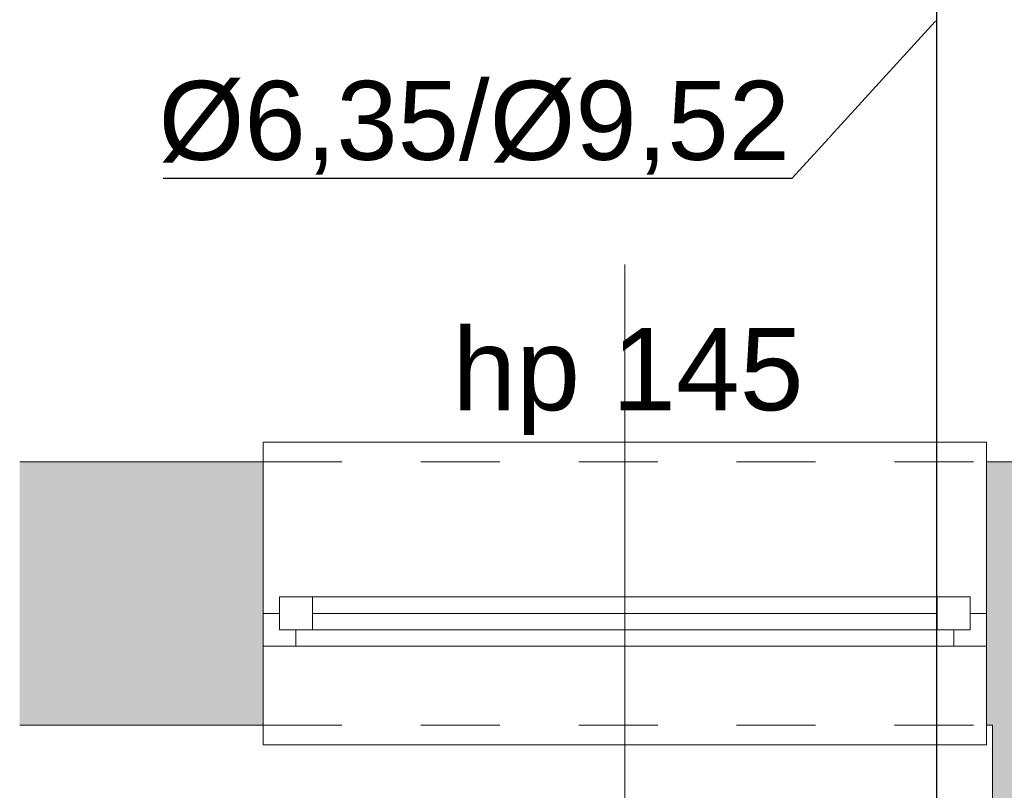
# Model space of a CAD drawing. Header units: millimetres. Extents: x 922208 to 1069538, y -182208 to -99877.
# Tile 30 of 256: x 969257 to 970754, y -173034 to -171863. Entities that reach past the tile are written whole.
import ezdxf
from ezdxf import colors
from ezdxf.entities.mleader import LeaderData, LeaderLine
from ezdxf.math import Vec2, Vec3

# ---------------------------------------------------------------- set-up
doc = ezdxf.new("R2010")
doc.units = ezdxf.units.MM
doc.header["$MEASUREMENT"] = 0
doc.linetypes.add('HIDDEN', pattern=[20, 10, -10])
doc.linetypes.add('Przerywana', pattern=[240, 120, -120])
for name, color, linetype, lineweight in [('IS_KLIM Opis_Średnice', 7, 'Continuous', 9), ('IS_KLIM_FREON', 6, 'GAS_LINE', 35), ('IS_POWRÓT', 5, 'HIDDEN', 30), ('Nowe_210-A Pomieszczenia_Nr_pióra__41', 7, 'Continuous', 15), ('Nowe_220-A Ściany_Nr_pióra__19', 255, 'Continuous', 0), ('Nowe_220-A Ściany_Nr_pióra__23', 7, 'Continuous', 15), ('Nowe_220-A Ściany_Nr_pióra__27', 7, 'Continuous', 25), ('Nowe_220-A Ściany_Nr_pióra__3', 7, 'Continuous', 13), ('Nowe_220-A Ściany_Nr_pióra__7', 7, 'Continuous', 13)]:
    doc.layers.add(name, color=color, linetype=linetype, lineweight=lineweight)
doc.layers.add('Nowe_220-A Ściany_Nr_pióra__45', color=7, linetype='Continuous', lineweight=15, true_color=0x40a5ff)
doc.styles.add('STYL_AUTOMATYCZNY_1', font='arial.ttf')
doc.linetypes.add('GAS_LINE', pattern='A,12.7,-5.08,["GAS",Standard,S=2.54,R=0,X=-2.54,Y=-1.27],-6.35', length=24.13)

# ---------------------------------------------------------------- blocks, each defined once
blk = doc.blocks.new('parter01')
at = {"layer": 'Nowe_220-A Ściany_Nr_pióra__19', "linetype": 'Continuous', "lineweight": 0}
for points in [[(969257.40112, -113250.02068), (969627.2923, -113250.02068), (969627.2923, -112850.02069), (969257.40112, -112850.02069)], [(970727.29229, -113250.02068), (971206.55079, -113250.02068), (971206.55079, -112850.02069), (970727.29229, -112850.02069)], [(971106.55073, -117780.02068), (971106.55073, -113250.02068), (970736.55073, -113250.02068), (970736.55073, -117780.02068)]]:
    blk.add_hatch(color=255, dxfattribs=at).paths.add_polyline_path(points)
at = {"layer": 'Nowe_220-A Ściany_Nr_pióra__23', "color": 7, "linetype": 'Continuous', "lineweight": 0}
for p, q in [((969652.29229, -113055.02068), (969702.29229, -113055.02068)), ((969652.29229, -113105.02068), (969652.29229, -113055.02068)), ((969702.29229, -113055.02068), (969702.29229, -113105.02068)), ((969702.29229, -113055.02068), (970652.29229, -113055.02068)), ((970652.29229, -113105.02068), (970652.29229, -113055.02068)), ((970652.29229, -113055.02068), (970702.29229, -113055.02068)), ((970702.29229, -113055.02068), (970702.29229, -113105.02068)), ((969627.29229, -113080.02068), (969652.29229, -113080.02068)), ((969652.29229, -113080.02068), (969652.29229, -113105.02068)), ((969702.29229, -113080.02068), (970652.29229, -113080.02068)), ((970702.29229, -113105.02068), (970702.29229, -113080.02068)), ((970702.29229, -113080.02068), (970727.29229, -113080.02068)), ((969652.29229, -113105.02068), (969677.29229, -113105.02068)), ((969702.29229, -113105.02068), (969652.29229, -113105.02068)), ((969677.29229, -113105.02068), (969677.29229, -113130.02068)), ((970652.29229, -113105.02068), (969702.29229, -113105.02068)), ((970702.29229, -113105.02068), (970652.29229, -113105.02068)), ((970677.29229, -113130.02068), (970677.29229, -113105.02068)), ((970677.29229, -113105.02068), (970702.29229, -113105.02068)), ((969677.29229, -113130.02068), (969627.29229, -113130.02068)), ((970727.29229, -113130.02068), (970677.29229, -113130.02068))]:
    blk.add_line(p, q, dxfattribs=at)
at = {"layer": 'Nowe_220-A Ściany_Nr_pióra__27', "color": 7, "linetype": 'Continuous', "lineweight": 0}
for p, q in [((969627.29229, -113080.02068), (969627.29229, -112850.02068)), ((969627.29229, -113080.02068), (969627.29229, -112850.02068)), ((970727.29229, -113080.02068), (970727.29229, -112850.02068)), ((970727.29229, -113080.02068), (970727.29229, -112850.02068)), ((969627.29229, -113130.02068), (969627.29229, -113080.02068)), ((969627.29229, -113130.02068), (969627.29229, -113080.02068)), ((969627.29229, -113130.02068), (969627.29229, -113080.02068)), ((970727.29229, -113130.02068), (970727.29229, -113080.02068)), ((970727.29229, -113130.02068), (970727.29229, -113080.02068)), ((970727.29229, -113130.02068), (970727.29229, -113080.02068)), ((969627.29229, -113250.02068), (969627.29229, -113130.02068)), ((969627.29229, -113250.02068), (969627.29229, -113130.02068)), ((970727.29229, -113250.02068), (970727.29229, -113130.02068)), ((970727.29229, -113250.02068), (970727.29229, -113130.02068))]:
    blk.add_line(p, q, dxfattribs=at)
for points in [[(969627.29229, -112850.02068), (969257.40111, -112850.02068)], [(970866.55073, -112850.02068), (970727.29229, -112850.02068)], [(969257.40111, -113250.02068), (969627.29229, -113250.02068)], [(970727.29229, -113250.02068), (970736.55073, -113250.02068)], [(970736.55073, -113250.02068), (970736.55073, -118030.02068)]]:
    blk.add_lwpolyline(points, dxfattribs=at)
at = {"layer": 'Nowe_220-A Ściany_Nr_pióra__3', "color": 7, "linetype": 'Continuous', "lineweight": 0}
for p, q in [((969627.29229, -112850.02068), (969627.29229, -112820.02068)), ((969627.29229, -112820.02068), (970727.29229, -112820.02068)), ((970727.29229, -112820.02068), (970727.29229, -112850.02068)), ((969702.29229, -113055.02068), (970652.29229, -113055.02068)), ((970677.29229, -113130.02068), (969677.29229, -113130.02068)), ((969627.29229, -113250.02068), (969627.29229, -113280.02068)), ((970727.29229, -113280.02068), (970727.29229, -113250.02068)), ((969627.29229, -113280.02068), (970727.29229, -113280.02068))]:
    blk.add_line(p, q, dxfattribs=at)
at = {"layer": 'Nowe_220-A Ściany_Nr_pióra__3', "color": 7, "linetype": 'Przerywana', "lineweight": 0}
for p, q in [((969627.29229, -112850.02068), (970727.29229, -112850.02068)), ((969627.29229, -113250.02068), (970727.29229, -113250.02068))]:
    blk.add_line(p, q, dxfattribs=at)
at = {"layer": 'Nowe_220-A Ściany_Nr_pióra__45', "color": 161, "linetype": 'Continuous', "lineweight": 0, "true_color": 0x40a5ff}
blk.add_line((970177.29229, -113901.8064), (970177.29229, -112550.02068), dxfattribs=at)
at = {"layer": 'Nowe_210-A Pomieszczenia_Nr_pióra__41', "color": 7, "linetype": 'Continuous', "lineweight": 0, "insert": (969145.85029, -111885.97238), "char_height": 150, "attachment_point": 2, "style": 'STYL_AUTOMATYCZNY_1'}
blk.add_mtext('\\A1;{\\pqc;\\pt0,25;\\fArial|b0|i0|c238|p0;\\W1.000000;0.02\\fArial|b0|i0|c238|p0;\\W1.000000;\\A1{\\H.66x;\\S^  ;}\\fArial|b0|i0|c238|p0;\\W1.000000;\\fArial|b0|i0|c238|p0;\\W1.000000;\\A1{\\H.66x;\\S^  ;}}', dxfattribs=at)
at = {"layer": 'Nowe_220-A Ściany_Nr_pióra__7', "color": 7, "linetype": 'Continuous', "lineweight": 0, "insert": (969915.12479, -112809.08834), "char_height": 125, "attachment_point": 7, "style": 'STYL_AUTOMATYCZNY_1'}
blk.add_mtext('\\A1;{\\pql;\\pt0;\\fArial|b0|i0|c238|p0;\\W1.000000;hp 145\\fArial|b0|i0|c238|p0;\\W1.000000;\\A1{\\H.66x;\\S^  ;}\\fArial|b0|i0|c238|p0;\\W1.000000;\\fArial|b0|i0|c238|p0;\\W1.000000;}', dxfattribs=at)
at = {"layer": 'Nowe_220-A Ściany_Nr_pióra__7', "color": 7, "linetype": 'Continuous', "lineweight": 0, "char_height": 125, "attachment_point": 7, "rotation": 90, "style": 'STYL_AUTOMATYCZNY_1'}
for s, insert in [('\\A1;{\\pql;\\pt0;\\fArial|b0|i0|c238|p0;\\W1.000000;110\\fArial|b0|i0|c238|p0;\\W1.000000;\\A1{\\H.66x;\\S^  ;}\\fArial|b0|i0|c238|p0;\\W1.000000;\\fArial|b0|i0|c238|p0;\\W1.000000;}', (970116.88449, -113650.02068)), ('\\A1;{\\pql;\\pt0;\\fArial|b0|i0|c238|p0;\\W1.000000;120\\fArial|b0|i0|c238|p0;\\W1.000000;\\A1{\\H.66x;\\S^  ;}\\fArial|b0|i0|c238|p0;\\W1.000000;\\fArial|b0|i0|c238|p0;\\W1.000000;}', (970366.88449, -113650.02068))]:
    blk.add_mtext(s, dxfattribs=dict(at, insert=insert))

msp = doc.modelspace()

# ---------------------------------------------------------------- block references
at = {"layer": 'IS_POWRÓT', "color": 27, "linetype": 'ByBlock', "lineweight": 30}
msp.add_blockref('parter01', (0, -59685.2), dxfattribs=at)

# ---------------------------------------------------------------- next in the draw order: linework, layer by layer
at = {"layer": 'IS_KLIM_FREON', "lineweight": 25, "ltscale": 0.3}
msp.add_lwpolyline([(970651.8, -173112.8), (970651.8, -171228.2), (971106.6, -171228.2)], dxfattribs=at)

# ---------------------------------------------------------------- next in the draw order: leaders
at = {"layer": 'IS_KLIM Opis_Średnice', "ltscale": 30}
ml = msp.add_multileader_mtext('Standard', dxfattribs=at)
ml.set_content('{\\fArial|b0|i0|c238|p0;\\C7;Odprowadzenie skroplin (przewód tłoczny) od klimatyzatora zastosować pompkę skroplin. W związku z brakiiem w pobliżu istenijącego pionu kanalizacyji sanitarnej skropliny z klimatyzacji zaleca się odprowadzić na zewnątrz budynku. W tym celu należy zamontować rurę odpływową, która skieruje wodę do rynny lub specjalnego zbiornika. Należy pamiętać o regularnym opróżnianiu zbiornika, aby zapobiec jego przepełnieniu. Ustalić bezpośrednio z Inwestrem podczas  robót budowlanych.  }', color=256)
ml.set_leader_properties()
ml.build(insert=Vec2(0, 0))
ml.multileader.update_dxf_attribs({"text_left_attachment_type": 6, "text_right_attachment_type": 6, "dogleg_length": 0.36})
ctx = ml.context
ctx.base_point, ctx.char_height, ctx.plane_origin, ctx.plane_y_axis = Vec3(958961.2, -171137.2), 150, Vec3(987995.3, -160857.9), Vec3(0, -1)
ctx.left_attachment, ctx.right_attachment = 6, 6
notes = []
notes.append((ctx, [(0, (1, 1, 0), (969928.9, -171137.2), (-1, 0), 0.36, [(0, [(971108.7, -170864.4)], 256, [])])]))
ctx.mtext.insert, ctx.mtext.width, ctx.mtext.flow_direction = Vec3(958963.2, -170943.1), 11099.971, 5
ctx.mtext.has_bg_fill, ctx.mtext.bg_color, ctx.mtext.bg_scale_factor, ctx.mtext.bg_transparency, ctx.mtext.use_window_bg_color = 1, -939524096, 1.5, 0, 1
for ctx, leaders in notes:
    for number, flags, end, landing, length, lines in leaders:
        leader = LeaderData()
        leader.index, (leader.has_last_leader_line, leader.has_dogleg_vector, leader.attachment_direction) = number, flags
        leader.last_leader_point, leader.dogleg_vector, leader.dogleg_length = Vec3(end), Vec3(landing), length
        for number, points, colour, breaks in lines:
            line = LeaderLine()
            line.index, line.vertices, line.color, line.breaks = number, Vec3.list(points), colors.encode_raw_color(colour), breaks
            leader.lines.append(line)
        ctx.leaders.append(leader)

# ---------------------------------------------------------------- next in the draw order: leaders
ml = msp.add_multileader_mtext('Standard', dxfattribs=at)
ml.set_content('{\\fArial|b0|i0|c238|p0;%%C6,35/%%C9,52}', color=256)
ml.set_leader_properties()
ml.build(insert=Vec2(0, 0))
ml.multileader.update_dxf_attribs({"text_left_attachment_type": 5, "text_right_attachment_type": 5, "dogleg_length": 0.8})
ctx = ml.context
ctx.base_point, ctx.char_height, ctx.plane_origin = Vec3(969482.1, -172104.2), 120, Vec3(974827.1, -169875.3)
ctx.left_attachment, ctx.right_attachment, ctx.text_align_type = 5, 5, 2
notes = []
notes.append((ctx, [(0, (1, 1, 0), (970431.2, -172104.2), (-1, 0), 0.8, [(0, [(970651.8, -171863)], 256, [])])]))
ctx.mtext.insert, ctx.mtext.alignment, ctx.mtext.flow_direction = Vec3(970428.4, -171956), 3, 5
ctx.mtext.has_bg_fill, ctx.mtext.bg_color, ctx.mtext.bg_scale_factor, ctx.mtext.bg_transparency, ctx.mtext.use_window_bg_color = 1, -939524096, 1.5, 0, 1
for ctx, leaders in notes:
    for number, flags, end, landing, length, lines in leaders:
        leader = LeaderData()
        leader.index, (leader.has_last_leader_line, leader.has_dogleg_vector, leader.attachment_direction) = number, flags
        leader.last_leader_point, leader.dogleg_vector, leader.dogleg_length = Vec3(end), Vec3(landing), length
        for number, points, colour, breaks in lines:
            line = LeaderLine()
            line.index, line.vertices, line.color, line.breaks = number, Vec3.list(points), colors.encode_raw_color(colour), breaks
            leader.lines.append(line)
        ctx.leaders.append(leader)

doc.saveas('drawing.dxf')
